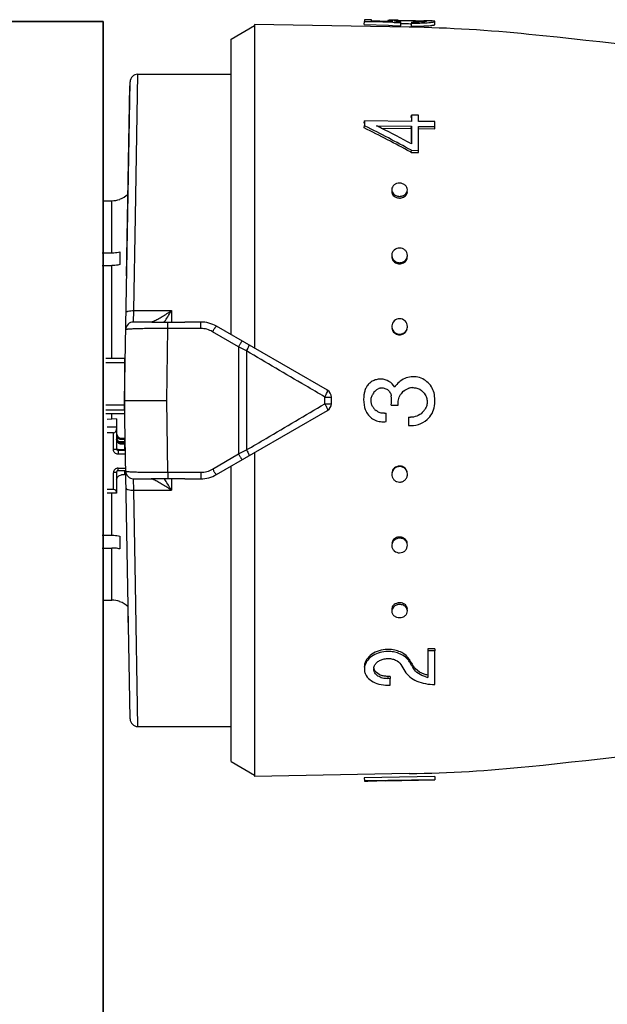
# Model space of a CAD drawing. Header units: millimetres. Extents: x -727 to 69715, y -15705 to 98123.
# Tile 188 of 256: x 42945 to 42982, y -12278 to -12215. Entities that reach past the tile are written whole.
import ezdxf

# ---------------------------------------------------------------- set-up
doc = ezdxf.new("R2010")
doc.units = ezdxf.units.MM
doc.layers.add('UT_ZAŘÍZENÍ - OT', color=3, linetype='Continuous', lineweight=35)

msp = doc.modelspace()

# ---------------------------------------------------------------- linework, layer by layer
at = {"color": 0, "linetype": 'Continuous'}
for p, q in [((42958.334, -12215.987), (42959.834, -12215.121)), ((42959.834, -12215.047), (42959.834, -12235.692)), ((42969.702, -12215.22), (42959.834, -12215.047)), ((42966.835, -12215.046), (42966.838, -12214.847)), ((42966.835, -12215.046), (42968.384, -12215.1)), ((42966.838, -12214.742), (42966.838, -12214.847)), ((42967.288, -12214.75), (42966.838, -12214.742)), ((42966.838, -12214.847), (42967.287, -12214.862)), ((42967.287, -12214.862), (42967.355, -12214.865)), ((42967.288, -12214.818), (42967.288, -12214.75)), ((42968.348, -12214.852), (42967.288, -12214.818)), ((42967.355, -12214.865), (42968.646, -12214.91)), ((42968.338, -12214.798), (42968.337, -12214.851)), ((42968.65, -12214.861), (42968.348, -12214.852)), ((42968.384, -12215.1), (42968.642, -12215.109)), ((42968.501, -12214.857), (42968.501, -12214.842)), ((42968.642, -12215.109), (42969.159, -12215.128)), ((42968.646, -12214.91), (42968.732, -12214.913)), ((42968.732, -12214.913), (42969.162, -12214.929)), ((42968.938, -12214.856), (42968.939, -12214.792)), ((42969.159, -12215.128), (42969.162, -12214.929)), ((42969.16, -12214.99), (42969.192, -12214.99)), ((42969.162, -12214.929), (42969.162, -12214.876)), ((42969.771, -12214.996), (42969.846, -12214.997)), ((42969.772, -12214.796), (42969.894, -12214.798)), ((42969.844, -12215.157), (42969.848, -12214.958)), ((42969.848, -12214.895), (42969.848, -12214.958)), ((42970.686, -12214.809), (42970.674, -12214.809)), ((42970.685, -12214.869), (42970.686, -12214.823)), ((42970.701, -12214.81), (42970.686, -12214.809)), ((42971.334, -12215.056), (42971.338, -12214.856)), ((42958.334, -12234.826), (42958.334, -12215.987)), ((42952.234, -12227.286), (42952.389, -12218.221)), ((42952.389, -12218.221), (42958.334, -12218.221)), ((42951.534, -12239.021), (42951.889, -12218.713)), ((42951.673, -12231.087), (42951.884, -12218.962)), ((42966.835, -12221.334), (42966.838, -12221.187)), ((42966.838, -12221.187), (42966.838, -12221.499)), ((42969.838, -12221.226), (42966.838, -12221.187)), ((42969.834, -12220.971), (42969.838, -12220.821)), ((42969.838, -12220.821), (42969.838, -12221.226)), ((42970.288, -12220.826), (42969.838, -12220.821)), ((42970.288, -12221.232), (42970.288, -12220.826)), ((42971.338, -12221.245), (42970.288, -12221.232)), ((42971.338, -12221.556), (42971.338, -12221.245)), ((42966.835, -12221.643), (42966.838, -12221.499)), ((42966.838, -12221.499), (42966.894, -12221.527)), ((42967.624, -12221.509), (42969.838, -12221.537)), ((42967.679, -12221.537), (42967.624, -12221.509)), ((42967.917, -12221.657), (42969.834, -12221.682)), ((42969.834, -12221.682), (42969.838, -12221.537)), ((42969.834, -12221.682), (42969.834, -12222.539)), ((42969.838, -12221.537), (42969.838, -12222.656)), ((42970.284, -12221.687), (42971.334, -12221.7)), ((42970.288, -12223.075), (42970.288, -12221.543)), ((42970.288, -12221.543), (42971.338, -12221.556)), ((42971.334, -12221.7), (42971.338, -12221.556)), ((42969.782, -12223.173), (42969.834, -12223.201)), ((42969.834, -12223.201), (42969.838, -12223.07)), ((42969.834, -12223.201), (42970.284, -12223.206)), ((42969.838, -12223.07), (42970.288, -12223.075)), ((42970.284, -12223.206), (42970.288, -12223.075)), ((42950.164, -12226.284), (42950.734, -12226.284)), ((42950.734, -12229.608), (42950.734, -12226.284)), ((42951.234, -12226.185), (42951.234, -12226.198)), ((42952.132, -12233.296), (42952.234, -12227.286)), ((42951.234, -12229.547), (42951.234, -12230.361)), ((42950.116, -12229.608), (42950.734, -12229.608)), ((42950.109, -12230.421), (42950.734, -12230.421)), ((42950.734, -12236.347), (42950.734, -12230.421)), ((42952.113, -12234.021), (42952.132, -12233.296)), ((42952.132, -12233.296), (42954.534, -12233.296)), ((42954.534, -12233.296), (42954.534, -12234.03)), ((42953.27, -12234.021), (42952.113, -12234.021)), ((42954.235, -12239.021), (42954.307, -12234.436)), ((42954.307, -12234.436), (42954.307, -12234.029)), ((42956.404, -12234.436), (42954.307, -12234.436)), ((42956.404, -12234.021), (42955.377, -12234.021)), ((42956.404, -12234.436), (42956.404, -12234.021)), ((42964.484, -12238.377), (42957.404, -12234.289)), ((42958.8, -12235.609), (42957.154, -12234.641)), ((42958.8, -12235.609), (42958.8, -12242.433)), ((42959.321, -12235.866), (42959.321, -12242.177)), ((42951.534, -12236.347), (42950.334, -12236.347)), ((42951.534, -12236.347), (42951.534, -12239.869)), ((42951.534, -12236.631), (42950.334, -12236.631)), ((42951.889, -12259.33), (42951.534, -12239.021)), ((42951.534, -12239.021), (42954.235, -12239.021)), ((42954.307, -12243.606), (42954.235, -12239.021)), ((42964.321, -12239.237), (42964.321, -12238.806)), ((42964.734, -12239.233), (42964.734, -12238.81)), ((42951.534, -12239.327), (42950.334, -12239.327)), ((42951.534, -12239.642), (42950.334, -12239.642)), ((42968.548, -12239.324), (42968.998, -12239.324)), ((42951.534, -12239.869), (42950.334, -12239.869)), ((42951.034, -12240.196), (42950.434, -12240.229)), ((42950.734, -12240.212), (42950.734, -12239.869)), ((42951.034, -12240.196), (42951.034, -12242.119)), ((42957.404, -12243.753), (42964.484, -12239.666)), ((42968.228, -12240.365), (42968.228, -12239.83)), ((42969.658, -12240.093), (42969.658, -12240.627)), ((42951.034, -12240.727), (42950.434, -12240.727)), ((42950.834, -12241.079), (42950.434, -12241.079)), ((42950.834, -12242.158), (42950.834, -12241.079)), ((42951.334, -12241.425), (42951.334, -12241.523)), ((42951.334, -12241.425), (42951.534, -12241.425)), ((42951.534, -12241.523), (42951.334, -12241.523)), ((42951.534, -12241.425), (42951.534, -12241.67)), ((42951.58, -12241.636), (42951.574, -12241.313)), ((42951.134, -12242.159), (42951.134, -12242.452)), ((42951.134, -12242.159), (42951.534, -12242.159)), ((42951.58, -12241.67), (42951.171, -12241.67)), ((42951.334, -12241.718), (42951.334, -12241.815)), ((42951.334, -12241.718), (42951.534, -12241.718)), ((42951.534, -12241.815), (42951.334, -12241.815)), ((42951.532, -12241.639), (42951.58, -12241.636)), ((42951.534, -12241.718), (42951.534, -12242.159)), ((42951.534, -12241.865), (42951.584, -12241.865)), ((42951.534, -12242.061), (42951.587, -12242.061)), ((42951.59, -12242.217), (42951.134, -12242.217)), ((42951.594, -12242.452), (42951.134, -12242.452)), ((42957.154, -12243.402), (42958.8, -12242.433)), ((42959.834, -12242.35), (42959.834, -12262.995)), ((42951.134, -12243.496), (42951.134, -12243.335)), ((42951.134, -12243.335), (42951.609, -12243.335)), ((42958.334, -12262.055), (42958.334, -12243.216)), ((42950.834, -12244.708), (42950.834, -12243.629)), ((42951.034, -12243.59), (42951.034, -12244.944)), ((42951.134, -12243.496), (42951.612, -12243.496)), ((42951.534, -12243.777), (42951.334, -12243.777)), ((42951.534, -12243.496), (42951.534, -12243.777)), ((42952.113, -12244.021), (42953.27, -12244.021)), ((42952.132, -12244.746), (42952.113, -12244.021)), ((42954.307, -12243.606), (42956.404, -12243.606)), ((42954.307, -12243.606), (42954.307, -12244.014)), ((42954.534, -12244.013), (42954.534, -12244.746)), ((42955.377, -12244.021), (42956.404, -12244.021)), ((42956.404, -12243.606), (42956.404, -12244.021)), ((42950.834, -12244.708), (42950.434, -12244.708)), ((42951.034, -12244.944), (42950.434, -12244.944)), ((42950.734, -12247.621), (42950.734, -12244.944)), ((42952.132, -12244.746), (42954.534, -12244.746)), ((42952.234, -12250.757), (42952.132, -12244.746)), ((42950.109, -12247.621), (42950.734, -12247.621)), ((42951.234, -12247.682), (42951.234, -12248.495)), ((42950.116, -12248.434), (42950.734, -12248.434)), ((42950.734, -12251.758), (42950.734, -12248.434)), ((42952.389, -12259.821), (42952.234, -12250.757)), ((42950.164, -12251.758), (42950.734, -12251.758)), ((42951.234, -12251.844), (42951.234, -12251.857)), ((42951.789, -12253.636), (42951.774, -12252.774)), ((42971.334, -12254.862), (42970.884, -12254.867)), ((42970.884, -12254.867), (42970.888, -12254.999)), ((42971.338, -12254.994), (42970.888, -12254.999)), ((42970.888, -12254.999), (42970.888, -12256.687)), ((42971.334, -12254.862), (42971.338, -12254.994)), ((42971.338, -12257.136), (42971.338, -12254.994)), ((42969.712, -12255.551), (42969.716, -12255.689)), ((42969.741, -12255.599), (42969.712, -12255.551)), ((42969.857, -12255.927), (42969.829, -12255.879)), ((42969.967, -12255.974), (42969.971, -12256.115)), ((42968.485, -12256.619), (42968.335, -12256.621)), ((42968.335, -12256.621), (42968.338, -12256.767)), ((42968.488, -12256.765), (42968.338, -12256.767)), ((42968.338, -12257.175), (42968.488, -12257.173)), ((42968.485, -12256.619), (42968.488, -12256.765)), ((42968.488, -12257.173), (42968.488, -12256.765)), ((42952.389, -12259.821), (42958.334, -12259.821)), ((42958.334, -12262.055), (42959.834, -12262.921)), ((42969.702, -12262.823), (42959.834, -12262.995)), ((42971.334, -12263.007), (42966.835, -12263.086)), ((42966.835, -12263.086), (42966.838, -12263.285)), ((42966.835, -12263.096), (42966.838, -12263.296)), ((42971.338, -12263.207), (42966.838, -12263.285)), ((42966.838, -12263.285), (42966.838, -12263.296)), ((42968.188, -12263.277), (42967.625, -12263.287)), ((42968.188, -12263.274), (42971.338, -12263.219)), ((42968.188, -12263.277), (42968.188, -12263.274)), ((42971.334, -12263.007), (42971.338, -12263.207)), ((42971.338, -12263.219), (42971.338, -12263.207))]:
    msp.add_line(p, q, dxfattribs=at)
for centre, radius, start, end in [((42968.614, -12228.002), 13.227, 89.44109, 89.86889), ((42968.514, -12237.798), 23.023, 89.16114, 89.43014), ((42968.229, -12256.899), 42.126, 88.99668, 89.15368), ((42969.089, -12220.07), 5.28, 90.80201, 91.62553), ((42969.525, -12209.51), 5.379, 264.4209, 265.22986), ((42969.611, -12208.468), 6.424, 265.23782, 265.99348), ((42970.022, -12204.867), 10.03, 269.00618, 269.62329), ((42970.065, -12202.416), 12.544, 269.00858, 269.7243), ((42970.145, -12205.258), 9.899, 272.58441, 273.34327), ((42970.146, -12205.126), 9.833, 272.60404, 273.36824), ((42970.485, -12217.374), 2.559, 85.77165, 86.54128), ((42970.541, -12216.605), 1.789, 85.3674, 85.74663), ((42970.07, -12250.544), 35.74, 88.78449, 88.98762), ((42970.218, -12206.529), 8.626, 273.34927, 274.14414), ((42970.219, -12206.38), 8.577, 273.37423, 274.17442), ((42968.132, -12305.206), 90, 84.13647, 89), ((42926.246, -12713.061), 500, 80.7849, 84.13647), ((42952.389, -12218.721), 0.5, 89.99995, 178.99727), ((42919.813, -12315.838), 105.279, 61.6647, 63.47201), ((42919.549, -12315.461), 105.191, 61.44046, 63.25103), ((42922.917, -12310.437), 99.533, 63.12099, 63.27442), ((42920.005, -12316.125), 105.923, 61.93543, 63.10673), ((42968.914, -12225.692), 0.33, 178.19656, 179.9988), ((42969.245, -12225.701), 0.34, 350.77007, 358.16143), ((42950.732, -12224.775), 1.509, 270.07058, 289.41996), ((42950.734, -12224.771), 1.5, 289.47122, 313.35083), ((42969.091, -12225.534), 0.582, 256.38385, 269.38767), ((42969.094, -12225.432), 0.577, 256.34526, 269.38585), ((42969.09, -12225.545), 0.572, 269.48444, 276.21503), ((42969.093, -12225.442), 0.567, 269.48461, 276.23097), ((42969.089, -12225.534), 0.583, 276.20438, 282.56154), ((42969.092, -12225.431), 0.578, 276.22081, 282.59954), ((42969.002, -12229.841), 0.417, 180.04404, 188.31485), ((42969.089, -12229.708), 0.529, 277.09797, 284.09301), ((42969.173, -12229.772), 0.415, 357.37319, 359.99637), ((42969.088, -12229.791), 0.519, 269.66461, 277.08605), ((42969.091, -12229.722), 0.515, 269.66483, 277.10359), ((42969.086, -12229.776), 0.533, 277.07982, 284.05154), ((42933.751, -12220.774), 24.264, 327.18528, 328.93017), ((42937.708, -12223.319), 19.559, 326.80865, 327.16862), ((42952.113, -12234.521), 0.5, 90.00005, 179.0027), ((42956.404, -12236.021), 2, 60, 90), ((42956.403, -12235.915), 1.479, 59.48742, 89.9707), ((42969.117, -12234.306), 0.471, 354.81541, 359.98513), ((42969.086, -12234.344), 0.492, 269.85712, 277.68641), ((42969.089, -12234.313), 0.488, 269.85737, 277.70488), ((42969.084, -12234.327), 0.509, 277.6834, 285.011), ((42969.087, -12234.296), 0.505, 277.70254, 285.05443), ((42851.239, -12454.982), 244.324, 63.74449, 63.88063), ((42951.634, -12237.177), 0.0994, 180.01969, 226.40783), ((42951.634, -12237.165), 0.301, 250.55744, 255.99011), ((42964.234, -12238.81), 0.5, 0, 60), ((42967.877, -12238.713), 1.054, 158.33184, 164.78857), ((42967.894, -12238.72), 1.073, 152.15714, 158.3337), ((42967.899, -12238.722), 1.078, 145.97035, 152.15939), ((42968.102, -12239.028), 0.836, 130.17155, 140.86954), ((42967.977, -12238.792), 0.569, 108.74479, 116.15952), ((42967.979, -12238.799), 0.576, 101.60275, 108.74682), ((42969.951, -12239.133), 0.927, 100.78373, 106.92072), ((42969.941, -12239.084), 0.878, 93.89514, 100.73786), ((42951.634, -12238.793), 0.3, 107.64647, 109.44599), ((42968.789, -12238.96), 1.999, 164.80798, 168.16539), ((42968.095, -12239.023), 0.828, 140.87074, 150.30871), ((42966.252, -12239.021), 2.316, 352.48051, 7.18318), ((42969.961, -12239.175), 0.97, 138.95573, 147.53873), ((42969.955, -12239.171), 0.963, 129.98808, 138.92429), ((42968.676, -12239.021), 2.661, 352.61699, 5.79637), ((42964.234, -12239.233), 0.5, 300, 0), ((42967.997, -12239.184), 1.181, 194.6023, 200.52709), ((42968.043, -12239.166), 1.23, 200.54074, 209.44738), ((42968.106, -12239.013), 0.841, 211.88911, 219.07605), ((42968.099, -12239.02), 0.831, 219.0533, 232.02888), ((42969.947, -12239.127), 0.893, 319.04698, 325.88598), ((42968.057, -12239.159), 1.247, 209.4292, 211.63674), ((42968.086, -12239.058), 0.785, 273.22437, 280.43844), ((42969.776, -12238.995), 1.104, 263.8642, 270.12595), ((42969.775, -12238.987), 1.644, 265.8993, 310.20577), ((42969.777, -12238.979), 1.119, 312.77559, 319.01429), ((42951.324, -12241.228), 0.29, 180.04441, 214.05404), ((42851.239, -12023.06), 244.324, 296.11937, 296.25551), ((42956.403, -12242.128), 1.479, 270.02931, 300.51257), ((42969.089, -12243.717), 0.51, 98.02694, 105.33939), ((42969.092, -12243.748), 0.507, 98.04608, 105.38273), ((42969.086, -12243.699), 0.493, 90.20682, 98.03026), ((42969.09, -12243.73), 0.489, 90.20709, 98.04874), ((42951.122, -12243.59), 0.0882, 171.33922, 179.96309), ((42952.113, -12243.521), 0.5, 181, 270), ((42937.366, -12254.946), 19.968, 32.83509, 33.1877), ((42956.404, -12242.021), 2, 270, 300), ((42969.069, -12243.739), 0.481, 185.08469, 187.79003), ((42933.83, -12257.219), 24.171, 31.0665, 32.81806), ((42969.09, -12248.27), 0.537, 97.79544, 104.73665), ((42969.094, -12248.338), 0.533, 97.81357, 104.77792), ((42969.088, -12248.253), 0.52, 90.39229, 97.80224), ((42969.092, -12248.321), 0.516, 90.39253, 97.81976), ((42950.732, -12253.268), 1.509, 70.58004, 89.92942), ((42950.734, -12253.271), 1.5, 46.64917, 70.52878), ((42969.092, -12252.514), 0.588, 97.26681, 103.58577), ((42969.095, -12252.617), 0.584, 97.28322, 103.6235), ((42969.09, -12252.5), 0.574, 90.56165, 97.27806), ((42969.094, -12252.602), 0.569, 90.56184, 97.29397), ((42969.09, -12252.489), 0.563, 89.57233, 90.53635), ((42969.093, -12252.607), 0.574, 77.3795, 90.47236), ((42969.089, -12252.505), 0.579, 77.42334, 89.52385), ((42968.914, -12252.351), 0.33, 180.0012, 181.80344), ((42969.245, -12252.341), 0.34, 1.83857, 9.22993), ((42968.358, -12256.877), 1.981, 90.6662, 95.25488), ((42968.357, -12256.845), 1.949, 86.31776, 90.65223), ((43007.642, -12232.906), 44.808, 210.82705, 211.4577), ((42968.753, -12256.276), 1.129, 37.30427, 43.3274), ((42968.848, -12256.203), 1.009, 30.66525, 37.31087), ((43010.11, -12231.802), 46.929, 210.59685, 210.86768), ((43009.262, -12231.97), 46.046, 210.8741, 211.14789), ((43007.91, -12232.787), 44.466, 211.14786, 211.42912), ((43008.388, -12232.833), 44.921, 210.9365, 211.21663), ((42970.758, -12255.489), 0.927, 211.49104, 218.28511), ((42967.897, -12256.146), 0.458, 173.03308, 181.39547), ((42970.837, -12255.427), 1.027, 218.28539, 224.50117), ((42971.272, -12254.817), 1.908, 254.23814, 258.37107), ((42926.246, -11764.982), 500, 275.86353, 279.22391), ((42952.389, -12259.321), 0.5, 181, 270), ((42968.132, -12172.837), 90, 271, 275.86353)]:
    msp.add_arc(centre, radius, start, end, dxfattribs=at)
for centre, major_axis, ratio, start_param, end_param in [((42950.834, -12240.844), (0, -0.235), 0.85043, 0, 1.570796), ((42950.834, -12244.865), (-0.2, 0), 0.785695, 3.141593, 4.712389)]:
    msp.add_ellipse(centre, major_axis=major_axis, ratio=ratio, start_param=start_param, end_param=end_param, dxfattribs=at)
for points, knots in [([(42968.388, -12214.784), (42968.376, -12214.785), (42968.359, -12214.787), (42968.343, -12214.792), (42968.338, -12214.796), (42968.338, -12214.798)], [0, 0, 0, 0, 0.708486, 0.898996, 1, 1, 1, 1]), ([(42968.338, -12214.798), (42968.338, -12214.803), (42968.356, -12214.811), (42968.384, -12214.82), (42968.438, -12214.831), (42968.478, -12214.838), (42968.501, -12214.842)], [0, 0, 0, 0, 0.080473, 0.272652, 0.58028, 1, 1, 1, 1]), ([(42968.488, -12214.777), (42968.477, -12214.778), (42968.444, -12214.779), (42968.411, -12214.781), (42968.388, -12214.784)], [0, 0, 0, 0, 0.312325, 1, 1, 1, 1]), ([(42968.644, -12214.776), (42968.629, -12214.776), (42968.577, -12214.776), (42968.525, -12214.776), (42968.488, -12214.777)], [0, 0, 0, 0, 0.28218, 1, 1, 1, 1]), ([(42968.501, -12214.842), (42968.512, -12214.843), (42968.562, -12214.851), (42968.612, -12214.857), (42968.65, -12214.861)], [0, 0, 0, 0, 0.219199, 1, 1, 1, 1]), ([(42968.736, -12214.814), (42968.736, -12214.811), (42968.746, -12214.806), (42968.754, -12214.805), (42968.76, -12214.804)], [0, 0, 0, 0, 0.306489, 1, 1, 1, 1]), ([(42969.002, -12214.863), (42968.964, -12214.859), (42968.899, -12214.852), (42968.823, -12214.841), (42968.778, -12214.832), (42968.755, -12214.826), (42968.743, -12214.822), (42968.736, -12214.816), (42968.736, -12214.814)], [0, 0, 0, 0, 0.416564, 0.727805, 0.840468, 0.923103, 0.975235, 1, 1, 1, 1]), ([(42968.76, -12214.804), (42968.764, -12214.803), (42968.787, -12214.8), (42968.81, -12214.798), (42968.828, -12214.797)], [0, 0, 0, 0, 0.191517, 1, 1, 1, 1]), ([(42968.828, -12214.797), (42968.836, -12214.796), (42968.873, -12214.794), (42968.91, -12214.793), (42968.939, -12214.792)], [0, 0, 0, 0, 0.216654, 1, 1, 1, 1]), ([(42969.015, -12214.791), (42969.029, -12214.79), (42969.088, -12214.79), (42969.148, -12214.79), (42969.194, -12214.79)], [0, 0, 0, 0, 0.229978, 1, 1, 1, 1]), ([(42969.192, -12214.99), (42969.236, -12214.99), (42969.429, -12214.991), (42969.622, -12214.993), (42969.771, -12214.996)], [0, 0, 0, 0, 0.228577, 1, 1, 1, 1]), ([(42969.194, -12214.79), (42969.238, -12214.79), (42969.43, -12214.791), (42969.623, -12214.793), (42969.772, -12214.796)], [0, 0, 0, 0, 0.228486, 1, 1, 1, 1]), ([(42969.844, -12215.157), (42969.909, -12215.158), (42970.158, -12215.16), (42970.408, -12215.156), (42970.591, -12215.147)], [0, 0, 0, 0, 0.261104, 1, 1, 1, 1]), ([(42969.894, -12214.798), (42970.033, -12214.8), (42970.282, -12214.806), (42970.531, -12214.813), (42970.64, -12214.82)], [0, 0, 0, 0, 0.5608, 1, 1, 1, 1]), ([(42970.597, -12214.878), (42970.553, -12214.881), (42970.34, -12214.895), (42970.126, -12214.898), (42969.956, -12214.897)], [0, 0, 0, 0, 0.202928, 1, 1, 1, 1]), ([(42970.005, -12214.96), (42970.056, -12214.96), (42970.252, -12214.96), (42970.448, -12214.955), (42970.593, -12214.949)], [0, 0, 0, 0, 0.261385, 1, 1, 1, 1]), ([(42970.795, -12214.844), (42970.795, -12214.846), (42970.79, -12214.849), (42970.774, -12214.855), (42970.736, -12214.863), (42970.674, -12214.871), (42970.625, -12214.875), (42970.597, -12214.878)], [0, 0, 0, 0, 0.026104, 0.078509, 0.271488, 0.580502, 1, 1, 1, 1]), ([(42970.686, -12214.823), (42970.701, -12214.824), (42970.727, -12214.826), (42970.76, -12214.831), (42970.781, -12214.835), (42970.793, -12214.839), (42970.795, -12214.842)], [0, 0, 0, 0, 0.402142, 0.703286, 0.901798, 1, 1, 1, 1]), ([(42970.795, -12214.842), (42970.795, -12214.842), (42970.795, -12214.843), (42970.795, -12214.843), (42970.795, -12214.844)], [0, 0, 0, 0, 0.519614, 1, 1, 1, 1]), ([(42971.258, -12214.831), (42971.202, -12214.824), (42971.058, -12214.818), (42970.915, -12214.814), (42970.828, -12214.812)], [0, 0, 0, 0, 0.393124, 1, 1, 1, 1]), ([(42970.842, -12215.133), (42970.911, -12215.128), (42971.009, -12215.119), (42971.13, -12215.105), (42971.201, -12215.095), (42971.256, -12215.086), (42971.298, -12215.076), (42971.321, -12215.068), (42971.334, -12215.06), (42971.334, -12215.056)], [0, 0, 0, 0, 0.416026, 0.586157, 0.728535, 0.841423, 0.923955, 0.976034, 1, 1, 1, 1]), ([(42970.844, -12214.934), (42970.913, -12214.929), (42971.011, -12214.92), (42971.133, -12214.906), (42971.204, -12214.896), (42971.259, -12214.886), (42971.301, -12214.876), (42971.324, -12214.869), (42971.338, -12214.86), (42971.338, -12214.856)], [0, 0, 0, 0, 0.415889, 0.585993, 0.728367, 0.841268, 0.923827, 0.975949, 1, 1, 1, 1]), ([(42971.318, -12214.843), (42971.314, -12214.842), (42971.294, -12214.836), (42971.274, -12214.833), (42971.258, -12214.831)], [0, 0, 0, 0, 0.194984, 1, 1, 1, 1]), ([(42971.338, -12214.856), (42971.338, -12214.853), (42971.33, -12214.847), (42971.323, -12214.844), (42971.318, -12214.843)], [0, 0, 0, 0, 0.34526, 1, 1, 1, 1]), ([(42969.088, -12225.168), (42969.025, -12225.168), (42968.899, -12225.187), (42968.735, -12225.271), (42968.621, -12225.405), (42968.59, -12225.516), (42968.588, -12225.57)], [0, 0, 0, 0, 0.270385, 0.528616, 0.769944, 1, 1, 1, 1]), ([(42969.588, -12225.601), (42969.59, -12225.545), (42969.563, -12225.429), (42969.451, -12225.285), (42969.283, -12225.192), (42969.154, -12225.169), (42969.088, -12225.168)], [0, 0, 0, 0, 0.229393, 0.470966, 0.729703, 1, 1, 1, 1]), ([(42968.585, -12225.692), (42968.585, -12225.784), (42968.67, -12225.981), (42968.854, -12226.076), (42968.954, -12226.1)], [0, 0, 0, 0, 0.47302, 1, 1, 1, 1]), ([(42968.588, -12225.57), (42968.587, -12225.618), (42968.605, -12225.717), (42968.659, -12225.802), (42968.692, -12225.84)], [0, 0, 0, 0, 0.488775, 1, 1, 1, 1]), ([(42969.215, -12226.103), (42969.305, -12226.082), (42969.473, -12226.003), (42969.567, -12225.838), (42969.58, -12225.755)], [0, 0, 0, 0, 0.524629, 1, 1, 1, 1]), ([(42969.484, -12225.847), (42969.515, -12225.813), (42969.565, -12225.736), (42969.586, -12225.646), (42969.588, -12225.601)], [0, 0, 0, 0, 0.509651, 1, 1, 1, 1]), ([(42968.692, -12225.84), (42968.709, -12225.858), (42968.784, -12225.929), (42968.882, -12225.974), (42968.958, -12225.993)], [0, 0, 0, 0, 0.24218, 1, 1, 1, 1]), ([(42969.218, -12225.995), (42969.244, -12225.989), (42969.342, -12225.96), (42969.433, -12225.903), (42969.484, -12225.847)], [0, 0, 0, 0, 0.260211, 1, 1, 1, 1]), ([(42950.734, -12229.608), (42950.777, -12229.608), (42950.945, -12229.603), (42951.112, -12229.578), (42951.234, -12229.547)], [0, 0, 0, 0, 0.252472, 1, 1, 1, 1]), ([(42969.088, -12229.304), (42968.965, -12229.303), (42968.772, -12229.37), (42968.623, -12229.568), (42968.591, -12229.687), (42968.589, -12229.746)], [0, 0, 0, 0, 0.507384, 0.755665, 1, 1, 1, 1]), ([(42969.588, -12229.772), (42969.588, -12229.711), (42969.56, -12229.587), (42969.449, -12229.431), (42969.282, -12229.329), (42969.153, -12229.304), (42969.088, -12229.304)], [0, 0, 0, 0, 0.241806, 0.488407, 0.741812, 1, 1, 1, 1]), ([(42968.589, -12229.746), (42968.586, -12229.797), (42968.596, -12229.865), (42968.62, -12229.929), (42968.627, -12229.944)], [0, 0, 0, 0, 0.747031, 1, 1, 1, 1]), ([(42968.589, -12229.901), (42968.602, -12229.992), (42968.689, -12230.171), (42968.862, -12230.268), (42968.954, -12230.292)], [0, 0, 0, 0, 0.489899, 1, 1, 1, 1]), ([(42968.627, -12229.944), (42968.656, -12230.011), (42968.749, -12230.133), (42968.886, -12230.201), (42968.958, -12230.22)], [0, 0, 0, 0, 0.492845, 1, 1, 1, 1]), ([(42969.215, -12230.294), (42969.307, -12230.271), (42969.48, -12230.176), (42969.567, -12229.998), (42969.58, -12229.908)], [0, 0, 0, 0, 0.510101, 1, 1, 1, 1]), ([(42969.218, -12230.221), (42969.28, -12230.206), (42969.399, -12230.153), (42969.488, -12230.058), (42969.521, -12230.005)], [0, 0, 0, 0, 0.506643, 1, 1, 1, 1]), ([(42969.521, -12230.005), (42969.53, -12229.989), (42969.566, -12229.922), (42969.585, -12229.847), (42969.588, -12229.791)], [0, 0, 0, 0, 0.253103, 1, 1, 1, 1]), ([(42951.234, -12230.361), (42951.194, -12230.371), (42951.03, -12230.406), (42950.861, -12230.421), (42950.734, -12230.421)], [0, 0, 0, 0, 0.247091, 1, 1, 1, 1]), ([(42951.632, -12233.425), (42951.632, -12233.416), (42951.641, -12233.393), (42951.674, -12233.37), (42951.721, -12233.348), (42951.811, -12233.32), (42951.95, -12233.3), (42952.068, -12233.295), (42952.132, -12233.296)], [0, 0, 0, 0, 0.054454, 0.124226, 0.220024, 0.341181, 0.645763, 1, 1, 1, 1]), ([(42953.414, -12233.957), (42953.497, -12233.917), (42953.674, -12233.824), (42954.05, -12233.608), (42954.339, -12233.426), (42954.534, -12233.296)], [0, 0, 0, 0, 0.213248, 0.460801, 1, 1, 1, 1]), ([(42953.304, -12234.005), (42953.306, -12234.004), (42953.317, -12234), (42953.327, -12233.996), (42953.335, -12233.993)], [0, 0, 0, 0, 0.235586, 1, 1, 1, 1]), ([(42953.335, -12233.993), (42953.341, -12233.99), (42953.367, -12233.979), (42953.394, -12233.967), (42953.414, -12233.957)], [0, 0, 0, 0, 0.229765, 1, 1, 1, 1]), ([(42969.088, -12233.81), (42968.967, -12233.81), (42968.717, -12233.902), (42968.601, -12234.142), (42968.59, -12234.261)], [0, 0, 0, 0, 0.501804, 1, 1, 1, 1]), ([(42969.588, -12234.306), (42969.588, -12234.18), (42969.48, -12233.916), (42969.215, -12233.811), (42969.088, -12233.81)], [0, 0, 0, 0, 0.49811, 1, 1, 1, 1]), ([(42954.307, -12234.436), (42954.131, -12234.436), (42953.785, -12234.435), (42953.285, -12234.438), (42952.824, -12234.444), (42952.474, -12234.451), (42952.226, -12234.459), (42952.07, -12234.465), (42951.936, -12234.471), (42951.824, -12234.478), (42951.736, -12234.486), (42951.673, -12234.493), (42951.634, -12234.501), (42951.618, -12234.506), (42951.613, -12234.511), (42951.613, -12234.513)], [0, 0, 0, 0, 0.195605, 0.383531, 0.55643, 0.707585, 0.773165, 0.831259, 0.881323, 0.92293, 0.955723, 0.979458, 0.994025, 0.997954, 1, 1, 1, 1]), ([(42953.245, -12234.021), (42953.253, -12234.021), (42953.273, -12234.016), (42953.292, -12234.01), (42953.304, -12234.005)], [0, 0, 0, 0, 0.393757, 1, 1, 1, 1]), ([(42953.27, -12234.021), (42953.35, -12234.021), (42953.696, -12234.022), (42954.041, -12234.026), (42954.307, -12234.029)], [0, 0, 0, 0, 0.230893, 1, 1, 1, 1]), ([(42954.307, -12234.029), (42954.486, -12234.031), (42954.843, -12234.03), (42955.2, -12234.021), (42955.377, -12234.021)], [0, 0, 0, 0, 0.502804, 1, 1, 1, 1]), ([(42957.154, -12234.641), (42957.175, -12234.621), (42957.206, -12234.573), (42957.24, -12234.499), (42957.279, -12234.436), (42957.317, -12234.385), (42957.348, -12234.344), (42957.373, -12234.312), (42957.388, -12234.296), (42957.401, -12234.287), (42957.404, -12234.289)], [0, 0, 0, 0, 0.198142, 0.388892, 0.560134, 0.707991, 0.828678, 0.918542, 0.975091, 1, 1, 1, 1]), ([(42968.589, -12234.406), (42968.602, -12234.5), (42968.686, -12234.687), (42968.861, -12234.792), (42968.954, -12234.818)], [0, 0, 0, 0, 0.498032, 1, 1, 1, 1]), ([(42968.606, -12234.432), (42968.628, -12234.514), (42968.718, -12234.672), (42968.875, -12234.76), (42968.958, -12234.783)], [0, 0, 0, 0, 0.49918, 1, 1, 1, 1]), ([(42969.215, -12234.819), (42969.298, -12234.796), (42969.455, -12234.71), (42969.544, -12234.554), (42969.567, -12234.472)], [0, 0, 0, 0, 0.50198, 1, 1, 1, 1]), ([(42969.218, -12234.784), (42969.291, -12234.764), (42969.43, -12234.693), (42969.52, -12234.565), (42969.549, -12234.496)], [0, 0, 0, 0, 0.50114, 1, 1, 1, 1]), ([(42958.8, -12235.609), (42958.83, -12235.559), (42958.873, -12235.488), (42958.929, -12235.398), (42958.966, -12235.343), (42958.997, -12235.298), (42959.02, -12235.266), (42959.037, -12235.248), (42959.045, -12235.24), (42959.049, -12235.239), (42959.05, -12235.24)], [0, 0, 0, 0, 0.387648, 0.559336, 0.708365, 0.829964, 0.920373, 0.976704, 0.992026, 1, 1, 1, 1]), ([(42959.321, -12235.866), (42959.347, -12235.819), (42959.384, -12235.75), (42959.427, -12235.663), (42959.452, -12235.608), (42959.471, -12235.563), (42959.483, -12235.528), (42959.488, -12235.506), (42959.488, -12235.492), (42959.485, -12235.49)], [0, 0, 0, 0, 0.389691, 0.560136, 0.707341, 0.827183, 0.916538, 0.973346, 1, 1, 1, 1]), ([(42964.321, -12238.806), (42963.905, -12238.561), (42962.239, -12237.581), (42960.573, -12236.601), (42959.321, -12235.866)], [0, 0, 0, 0, 0.249365, 1, 1, 1, 1]), ([(42968.778, -12238.183), (42968.69, -12238.031), (42968.434, -12237.768), (42967.996, -12237.639), (42967.644, -12237.671), (42967.393, -12237.762), (42967.172, -12237.911), (42967.055, -12238.046), (42967.005, -12238.119)], [0, 0, 0, 0, 0.249691, 0.498274, 0.623384, 0.748679, 0.874168, 1, 1, 1, 1]), ([(42971.324, -12238.752), (42971.31, -12238.61), (42971.235, -12238.328), (42970.928, -12237.84), (42970.278, -12237.449), (42969.521, -12237.523), (42969.037, -12237.836), (42968.851, -12238.06), (42968.778, -12238.183)], [0, 0, 0, 0, 0.125806, 0.251598, 0.500158, 0.748611, 0.874302, 1, 1, 1, 1]), ([(42964.321, -12238.806), (42964.35, -12238.754), (42964.4, -12238.659), (42964.458, -12238.531), (42964.488, -12238.442), (42964.494, -12238.396), (42964.489, -12238.38), (42964.484, -12238.377)], [0, 0, 0, 0, 0.377895, 0.69297, 0.905251, 0.965919, 1, 1, 1, 1]), ([(42967.863, -12238.235), (42967.94, -12238.219), (42968.102, -12238.22), (42968.324, -12238.319), (42968.487, -12238.498), (42968.54, -12238.653), (42968.55, -12238.732)], [0, 0, 0, 0, 0.248903, 0.498305, 0.748695, 1, 1, 1, 1]), ([(42969.882, -12238.208), (42969.965, -12238.203), (42970.135, -12238.215), (42970.453, -12238.331), (42970.707, -12238.581), (42970.83, -12238.897), (42970.856, -12239.152), (42970.81, -12239.405), (42970.734, -12239.558), (42970.687, -12239.628)], [0, 0, 0, 0, 0.124702, 0.249421, 0.497433, 0.62303, 0.748788, 0.874419, 1, 1, 1, 1]), ([(42964.321, -12238.806), (42964.349, -12238.806), (42964.403, -12238.806), (42964.482, -12238.806), (42964.552, -12238.807), (42964.613, -12238.807), (42964.657, -12238.808), (42964.686, -12238.808), (42964.703, -12238.808), (42964.716, -12238.809), (42964.726, -12238.809), (42964.73, -12238.81), (42964.734, -12238.809), (42964.734, -12238.81)], [0, 0, 0, 0, 0.203374, 0.394866, 0.56769, 0.716771, 0.837685, 0.88646, 0.926896, 0.958626, 0.981467, 0.99529, 1, 1, 1, 1]), ([(42966.832, -12238.55), (42966.816, -12238.627), (42966.77, -12238.936), (42966.795, -12239.256), (42966.854, -12239.482)], [0, 0, 0, 0, 0.250786, 1, 1, 1, 1]), ([(42967.392, -12239.457), (42967.354, -12239.395), (42967.292, -12239.258), (42967.26, -12239.037), (42967.284, -12238.815), (42967.339, -12238.676), (42967.376, -12238.613)], [0, 0, 0, 0, 0.249892, 0.499949, 0.75024, 1, 1, 1, 1]), ([(42968.998, -12239.324), (42968.982, -12239.209), (42968.991, -12238.972), (42969.08, -12238.752), (42969.142, -12238.654)], [0, 0, 0, 0, 0.500135, 1, 1, 1, 1]), ([(42959.321, -12242.177), (42959.739, -12241.931), (42961.406, -12240.952), (42963.072, -12239.972), (42964.321, -12239.237)], [0, 0, 0, 0, 0.250578, 1, 1, 1, 1]), ([(42964.321, -12239.237), (42964.349, -12239.237), (42964.403, -12239.236), (42964.482, -12239.236), (42964.552, -12239.236), (42964.613, -12239.235), (42964.657, -12239.235), (42964.686, -12239.234), (42964.703, -12239.234), (42964.716, -12239.234), (42964.726, -12239.234), (42964.73, -12239.232), (42964.734, -12239.233), (42964.734, -12239.233)], [0, 0, 0, 0, 0.203374, 0.394866, 0.56769, 0.716771, 0.837685, 0.88646, 0.926896, 0.958626, 0.981467, 0.99529, 1, 1, 1, 1]), ([(42964.321, -12239.237), (42964.35, -12239.288), (42964.4, -12239.384), (42964.458, -12239.512), (42964.488, -12239.6), (42964.494, -12239.647), (42964.489, -12239.663), (42964.484, -12239.666)], [0, 0, 0, 0, 0.377895, 0.69297, 0.905251, 0.965919, 1, 1, 1, 1]), ([(42970.837, -12240.243), (42970.966, -12240.133), (42971.185, -12239.862), (42971.294, -12239.532), (42971.316, -12239.363)], [0, 0, 0, 0, 0.49938, 1, 1, 1, 1]), ([(42966.996, -12239.813), (42967.058, -12239.914), (42967.214, -12240.1), (42967.519, -12240.297), (42967.868, -12240.393), (42968.111, -12240.387), (42968.228, -12240.365)], [0, 0, 0, 0, 0.249964, 0.499879, 0.749906, 1, 1, 1, 1]), ([(42968.13, -12239.842), (42968.034, -12239.848), (42967.838, -12239.824), (42967.663, -12239.734), (42967.588, -12239.675)], [0, 0, 0, 0, 0.50069, 1, 1, 1, 1]), ([(42970.537, -12239.8), (42970.435, -12239.894), (42970.196, -12240.046), (42969.916, -12240.099), (42969.778, -12240.099)], [0, 0, 0, 0, 0.500561, 1, 1, 1, 1]), ([(42951.034, -12241.131), (42951.034, -12241.169), (42951.05, -12241.247), (42951.117, -12241.345), (42951.217, -12241.41), (42951.295, -12241.425), (42951.334, -12241.425)], [0, 0, 0, 0, 0.247784, 0.496832, 0.747734, 1, 1, 1, 1]), ([(42951.034, -12241.424), (42951.034, -12241.462), (42951.05, -12241.54), (42951.117, -12241.637), (42951.217, -12241.703), (42951.295, -12241.718), (42951.334, -12241.718)], [0, 0, 0, 0, 0.247784, 0.496832, 0.747734, 1, 1, 1, 1]), ([(42951.334, -12241.815), (42951.295, -12241.815), (42951.217, -12241.8), (42951.117, -12241.735), (42951.05, -12241.637), (42951.034, -12241.56), (42951.034, -12241.521)], [0, 0, 0, 0, 0.252266, 0.503168, 0.752216, 1, 1, 1, 1]), ([(42951.334, -12241.523), (42951.285, -12241.523), (42951.187, -12241.499), (42951.111, -12241.431), (42951.084, -12241.391)], [0, 0, 0, 0, 0.501963, 1, 1, 1, 1]), ([(42951.034, -12242.119), (42951.034, -12242.122), (42951.031, -12242.127), (42951.025, -12242.131), (42951.015, -12242.136), (42950.999, -12242.142), (42950.974, -12242.147), (42950.944, -12242.152), (42950.897, -12242.157), (42950.86, -12242.158), (42950.834, -12242.158)], [0, 0, 0, 0, 0.040706, 0.069574, 0.105554, 0.199505, 0.321626, 0.468167, 0.634164, 1, 1, 1, 1]), ([(42951.134, -12242.452), (42951.095, -12242.452), (42951.017, -12242.437), (42950.917, -12242.372), (42950.85, -12242.274), (42950.834, -12242.196), (42950.834, -12242.158)], [0, 0, 0, 0, 0.252255, 0.503168, 0.752226, 1, 1, 1, 1]), ([(42951.134, -12242.217), (42951.121, -12242.217), (42951.095, -12242.212), (42951.062, -12242.19), (42951.039, -12242.158), (42951.034, -12242.132), (42951.034, -12242.119)], [0, 0, 0, 0, 0.252236, 0.503168, 0.752245, 1, 1, 1, 1]), ([(42951.134, -12242.159), (42951.122, -12242.159), (42951.098, -12242.154), (42951.067, -12242.136), (42951.044, -12242.108), (42951.037, -12242.085), (42951.035, -12242.074)], [0, 0, 0, 0, 0.251925, 0.502849, 0.751924, 1, 1, 1, 1]), ([(42958.8, -12242.433), (42958.83, -12242.483), (42958.873, -12242.555), (42958.929, -12242.644), (42958.966, -12242.7), (42958.997, -12242.744), (42959.02, -12242.776), (42959.037, -12242.795), (42959.045, -12242.802), (42959.049, -12242.803), (42959.05, -12242.803)], [0, 0, 0, 0, 0.387648, 0.559336, 0.708365, 0.829964, 0.920373, 0.976704, 0.992026, 1, 1, 1, 1]), ([(42959.321, -12242.177), (42959.347, -12242.224), (42959.384, -12242.292), (42959.427, -12242.379), (42959.452, -12242.434), (42959.471, -12242.479), (42959.483, -12242.515), (42959.488, -12242.536), (42959.488, -12242.55), (42959.485, -12242.552)], [0, 0, 0, 0, 0.389693, 0.560138, 0.707342, 0.827185, 0.916539, 0.973347, 1, 1, 1, 1]), ([(42951.134, -12243.335), (42951.095, -12243.335), (42951.017, -12243.35), (42950.917, -12243.416), (42950.85, -12243.513), (42950.834, -12243.591), (42950.834, -12243.629)], [0, 0, 0, 0, 0.252255, 0.503168, 0.752226, 1, 1, 1, 1]), ([(42957.154, -12243.402), (42957.175, -12243.422), (42957.206, -12243.47), (42957.24, -12243.544), (42957.279, -12243.607), (42957.317, -12243.658), (42957.348, -12243.699), (42957.373, -12243.73), (42957.388, -12243.747), (42957.401, -12243.755), (42957.404, -12243.753)], [0, 0, 0, 0, 0.198108, 0.388908, 0.560156, 0.708001, 0.828682, 0.918545, 0.975091, 1, 1, 1, 1]), ([(42968.954, -12243.225), (42968.861, -12243.25), (42968.686, -12243.356), (42968.602, -12243.542), (42968.589, -12243.637)], [0, 0, 0, 0, 0.501968, 1, 1, 1, 1]), ([(42968.958, -12243.259), (42968.875, -12243.282), (42968.718, -12243.371), (42968.628, -12243.528), (42968.606, -12243.611)], [0, 0, 0, 0, 0.50082, 1, 1, 1, 1]), ([(42969.567, -12243.57), (42969.544, -12243.488), (42969.455, -12243.333), (42969.298, -12243.246), (42969.215, -12243.224)], [0, 0, 0, 0, 0.49802, 1, 1, 1, 1]), ([(42969.549, -12243.547), (42969.52, -12243.477), (42969.43, -12243.35), (42969.291, -12243.278), (42969.218, -12243.259)], [0, 0, 0, 0, 0.49886, 1, 1, 1, 1]), ([(42951.034, -12243.59), (42951.034, -12243.593), (42951.031, -12243.598), (42951.025, -12243.602), (42951.015, -12243.607), (42950.999, -12243.613), (42950.974, -12243.619), (42950.944, -12243.623), (42950.897, -12243.628), (42950.86, -12243.629), (42950.834, -12243.629)], [0, 0, 0, 0, 0.040706, 0.069574, 0.105554, 0.199505, 0.321626, 0.468167, 0.634164, 1, 1, 1, 1]), ([(42951.034, -12244.071), (42951.034, -12244.033), (42951.05, -12243.955), (42951.117, -12243.858), (42951.217, -12243.792), (42951.295, -12243.777), (42951.334, -12243.777)], [0, 0, 0, 0, 0.247784, 0.496832, 0.747734, 1, 1, 1, 1]), ([(42951.134, -12243.496), (42951.122, -12243.496), (42951.097, -12243.5), (42951.066, -12243.519), (42951.044, -12243.545), (42951.037, -12243.567), (42951.035, -12243.577)], [0, 0, 0, 0, 0.26767, 0.525516, 0.768461, 1, 1, 1, 1]), ([(42951.613, -12243.53), (42951.613, -12243.532), (42951.618, -12243.536), (42951.634, -12243.542), (42951.673, -12243.549), (42951.736, -12243.557), (42951.824, -12243.564), (42951.936, -12243.571), (42952.07, -12243.578), (42952.226, -12243.584), (42952.474, -12243.591), (42952.824, -12243.598), (42953.285, -12243.604), (42953.785, -12243.607), (42954.131, -12243.607), (42954.307, -12243.606)], [0, 0, 0, 0, 0.002046, 0.005975, 0.020542, 0.044277, 0.07707, 0.118677, 0.168741, 0.226835, 0.292415, 0.44357, 0.616469, 0.804395, 1, 1, 1, 1]), ([(42953.259, -12244.023), (42953.257, -12244.023), (42953.253, -12244.022), (42953.248, -12244.021), (42953.245, -12244.021)], [0, 0, 0, 0, 0.289793, 1, 1, 1, 1]), ([(42953.414, -12244.085), (42953.384, -12244.071), (42953.333, -12244.048), (42953.281, -12244.028), (42953.259, -12244.023)], [0, 0, 0, 0, 0.595054, 1, 1, 1, 1]), ([(42954.307, -12244.014), (42954.215, -12244.015), (42953.87, -12244.018), (42953.524, -12244.021), (42953.27, -12244.021)], [0, 0, 0, 0, 0.264643, 1, 1, 1, 1]), ([(42955.377, -12244.021), (42955.2, -12244.021), (42954.843, -12244.013), (42954.486, -12244.012), (42954.307, -12244.014)], [0, 0, 0, 0, 0.497196, 1, 1, 1, 1]), ([(42968.592, -12243.804), (42968.601, -12243.862), (42968.638, -12243.977), (42968.751, -12244.119), (42968.909, -12244.21), (42969.028, -12244.232), (42969.088, -12244.232)], [0, 0, 0, 0, 0.249231, 0.498303, 0.748586, 1, 1, 1, 1]), ([(42969.088, -12244.232), (42969.157, -12244.232), (42969.295, -12244.202), (42969.467, -12244.081), (42969.574, -12243.9), (42969.592, -12243.761), (42969.586, -12243.694)], [0, 0, 0, 0, 0.25144, 0.501784, 0.751362, 1, 1, 1, 1]), ([(42951.632, -12244.617), (42951.632, -12244.627), (42951.641, -12244.649), (42951.674, -12244.673), (42951.721, -12244.695), (42951.811, -12244.722), (42951.95, -12244.743), (42952.068, -12244.747), (42952.132, -12244.746)], [0, 0, 0, 0, 0.054452, 0.124207, 0.219995, 0.341151, 0.645741, 1, 1, 1, 1]), ([(42954.534, -12244.746), (42954.339, -12244.617), (42954.05, -12244.435), (42953.674, -12244.219), (42953.497, -12244.125), (42953.414, -12244.085)], [0, 0, 0, 0, 0.539199, 0.786752, 1, 1, 1, 1]), ([(42950.734, -12247.621), (42950.777, -12247.621), (42950.945, -12247.626), (42951.112, -12247.651), (42951.234, -12247.682)], [0, 0, 0, 0, 0.252472, 1, 1, 1, 1]), ([(42968.954, -12247.75), (42968.862, -12247.775), (42968.689, -12247.871), (42968.602, -12248.051), (42968.589, -12248.141)], [0, 0, 0, 0, 0.510101, 1, 1, 1, 1]), ([(42969.58, -12248.135), (42969.567, -12248.045), (42969.48, -12247.866), (42969.307, -12247.772), (42969.215, -12247.749)], [0, 0, 0, 0, 0.489899, 1, 1, 1, 1]), ([(42951.234, -12248.495), (42951.194, -12248.485), (42951.03, -12248.449), (42950.861, -12248.434), (42950.734, -12248.434)], [0, 0, 0, 0, 0.247091, 1, 1, 1, 1]), ([(42968.627, -12248.098), (42968.62, -12248.114), (42968.596, -12248.177), (42968.586, -12248.246), (42968.589, -12248.296)], [0, 0, 0, 0, 0.252969, 1, 1, 1, 1]), ([(42968.589, -12248.296), (42968.591, -12248.355), (42968.623, -12248.475), (42968.772, -12248.672), (42968.965, -12248.74), (42969.088, -12248.739)], [0, 0, 0, 0, 0.244335, 0.492616, 1, 1, 1, 1]), ([(42968.958, -12247.823), (42968.886, -12247.842), (42968.749, -12247.909), (42968.656, -12248.032), (42968.627, -12248.098)], [0, 0, 0, 0, 0.507155, 1, 1, 1, 1]), ([(42969.088, -12248.739), (42969.155, -12248.738), (42969.287, -12248.712), (42969.457, -12248.605), (42969.567, -12248.442), (42969.59, -12248.314), (42969.588, -12248.252)], [0, 0, 0, 0, 0.258416, 0.511779, 0.758272, 1, 1, 1, 1]), ([(42969.521, -12248.038), (42969.488, -12247.984), (42969.399, -12247.89), (42969.28, -12247.837), (42969.218, -12247.821)], [0, 0, 0, 0, 0.493357, 1, 1, 1, 1]), ([(42969.588, -12248.252), (42969.585, -12248.196), (42969.566, -12248.12), (42969.53, -12248.054), (42969.521, -12248.038)], [0, 0, 0, 0, 0.746897, 1, 1, 1, 1]), ([(42968.954, -12251.942), (42968.854, -12251.966), (42968.67, -12252.062), (42968.585, -12252.259), (42968.585, -12252.351)], [0, 0, 0, 0, 0.52698, 1, 1, 1, 1]), ([(42968.692, -12252.203), (42968.659, -12252.24), (42968.605, -12252.325), (42968.587, -12252.424), (42968.588, -12252.472)], [0, 0, 0, 0, 0.511225, 1, 1, 1, 1]), ([(42968.958, -12252.05), (42968.932, -12252.056), (42968.834, -12252.087), (42968.743, -12252.146), (42968.692, -12252.203)], [0, 0, 0, 0, 0.259523, 1, 1, 1, 1]), ([(42969.58, -12252.287), (42969.567, -12252.205), (42969.473, -12252.039), (42969.305, -12251.96), (42969.215, -12251.94)], [0, 0, 0, 0, 0.475371, 1, 1, 1, 1]), ([(42969.484, -12252.195), (42969.467, -12252.177), (42969.392, -12252.107), (42969.294, -12252.064), (42969.218, -12252.047)], [0, 0, 0, 0, 0.241743, 1, 1, 1, 1]), ([(42969.588, -12252.441), (42969.586, -12252.397), (42969.565, -12252.307), (42969.515, -12252.23), (42969.484, -12252.195)], [0, 0, 0, 0, 0.490349, 1, 1, 1, 1]), ([(42968.588, -12252.472), (42968.59, -12252.526), (42968.621, -12252.637), (42968.735, -12252.771), (42968.899, -12252.855), (42969.025, -12252.875), (42969.088, -12252.874)], [0, 0, 0, 0, 0.230056, 0.471384, 0.729615, 1, 1, 1, 1]), ([(42969.088, -12252.874), (42969.154, -12252.873), (42969.283, -12252.85), (42969.451, -12252.757), (42969.563, -12252.614), (42969.59, -12252.497), (42969.588, -12252.441)], [0, 0, 0, 0, 0.270297, 0.529034, 0.770607, 1, 1, 1, 1]), ([(42968.176, -12254.904), (42967.996, -12254.921), (42967.649, -12255.001), (42967.208, -12255.253), (42966.906, -12255.607), (42966.832, -12255.896), (42966.835, -12256.031)], [0, 0, 0, 0, 0.285569, 0.551478, 0.78834, 1, 1, 1, 1]), ([(42968.338, -12255.028), (42968.17, -12255.03), (42967.839, -12255.076), (42967.395, -12255.264), (42967.051, -12255.55), (42966.909, -12255.8), (42966.872, -12255.927)], [0, 0, 0, 0, 0.276815, 0.541296, 0.783329, 1, 1, 1, 1]), ([(42969.574, -12255.501), (42969.427, -12255.346), (42969.133, -12255.164), (42968.697, -12255.047), (42968.458, -12255.027), (42968.338, -12255.028)], [0, 0, 0, 0, 0.473959, 0.733478, 1, 1, 1, 1]), ([(42969.712, -12255.551), (42969.599, -12255.36), (42969.316, -12255.122), (42968.868, -12254.951), (42968.613, -12254.908), (42968.482, -12254.9)], [0, 0, 0, 0, 0.464053, 0.726092, 1, 1, 1, 1]), ([(42966.872, -12255.927), (42966.866, -12255.947), (42966.845, -12256.027), (42966.837, -12256.11), (42966.839, -12256.172)], [0, 0, 0, 0, 0.254201, 1, 1, 1, 1]), ([(42967.442, -12256.09), (42967.443, -12256.076), (42967.453, -12256.019), (42967.473, -12255.964), (42967.492, -12255.925)], [0, 0, 0, 0, 0.245195, 1, 1, 1, 1]), ([(42967.492, -12255.925), (42967.523, -12255.861), (42967.616, -12255.738), (42967.81, -12255.6), (42968.048, -12255.507), (42968.311, -12255.469), (42968.576, -12255.49), (42968.886, -12255.585), (42969.088, -12255.739), (42969.165, -12255.868)], [0, 0, 0, 0, 0.110355, 0.232071, 0.363298, 0.500079, 0.636986, 0.768855, 1, 1, 1, 1]), ([(42966.839, -12256.172), (42966.84, -12256.241), (42966.863, -12256.382), (42966.988, -12256.652), (42967.29, -12256.936), (42967.779, -12257.136), (42968.148, -12257.177), (42968.338, -12257.175)], [0, 0, 0, 0, 0.104904, 0.212347, 0.445391, 0.711352, 1, 1, 1, 1]), ([(42968.338, -12256.767), (42968.224, -12256.769), (42968.002, -12256.743), (42967.709, -12256.619), (42967.497, -12256.419), (42967.44, -12256.24), (42967.438, -12256.157)], [0, 0, 0, 0, 0.288289, 0.554647, 0.788959, 1, 1, 1, 1]), ([(42967.542, -12256.304), (42967.53, -12256.288), (42967.484, -12256.223), (42967.454, -12256.147), (42967.443, -12256.089)], [0, 0, 0, 0, 0.259352, 1, 1, 1, 1]), ([(42968.335, -12256.621), (42968.255, -12256.622), (42968.097, -12256.609), (42967.815, -12256.533), (42967.626, -12256.411), (42967.542, -12256.304)], [0, 0, 0, 0, 0.273822, 0.536871, 1, 1, 1, 1]), ([(42969.42, -12256.29), (42969.503, -12256.426), (42969.736, -12256.678), (42970.195, -12256.945), (42970.744, -12257.105), (42971.137, -12257.138), (42971.338, -12257.136)], [0, 0, 0, 0, 0.219385, 0.461046, 0.724092, 1, 1, 1, 1]), ([(42970.754, -12256.654), (42970.589, -12256.607), (42970.288, -12256.478), (42970.049, -12256.244), (42969.971, -12256.115)], [0, 0, 0, 0, 0.53047, 1, 1, 1, 1]), ([(42970.884, -12256.541), (42970.807, -12256.525), (42970.524, -12256.449), (42970.254, -12256.3), (42970.104, -12256.147)], [0, 0, 0, 0, 0.269283, 1, 1, 1, 1]), ([(42966.838, -12263.296), (42966.991, -12263.293), (42967.253, -12263.29), (42967.516, -12263.288), (42967.625, -12263.287)], [0, 0, 0, 0, 0.581949, 1, 1, 1, 1])]:
    msp.add_open_spline(points, degree=3, knots=knots, dxfattribs=at)
for points in [[(42968.958, -12230.22), (42969, -12230.231), (42969.044, -12230.237), (42969.088, -12230.237)], [(42968.954, -12230.292), (42968.996, -12230.303), (42969.041, -12230.309), (42969.085, -12230.31)], [(42968.59, -12234.261), (42968.585, -12234.318), (42968.591, -12234.377), (42968.606, -12234.432)], [(42969.549, -12234.496), (42969.569, -12234.449), (42969.581, -12234.399), (42969.586, -12234.349)], [(42968.954, -12234.818), (42968.996, -12234.829), (42969.041, -12234.836), (42969.085, -12234.836)], [(42968.958, -12234.783), (42969, -12234.795), (42969.044, -12234.801), (42969.088, -12234.801)], [(42967.562, -12238.389), (42967.612, -12238.347), (42967.667, -12238.31), (42967.726, -12238.281)], [(42969.336, -12238.433), (42969.437, -12238.349), (42969.556, -12238.284), (42969.682, -12238.246)], [(42969.215, -12243.224), (42969.173, -12243.213), (42969.129, -12243.207), (42969.085, -12243.207)], [(42969.218, -12243.259), (42969.176, -12243.247), (42969.132, -12243.241), (42969.088, -12243.241)], [(42968.606, -12243.611), (42968.591, -12243.666), (42968.585, -12243.724), (42968.59, -12243.781)], [(42969.586, -12243.694), (42969.581, -12243.643), (42969.569, -12243.593), (42969.549, -12243.547)], [(42969.215, -12247.749), (42969.173, -12247.738), (42969.128, -12247.733), (42969.085, -12247.733)], [(42969.218, -12247.821), (42969.176, -12247.811), (42969.132, -12247.805), (42969.088, -12247.805)]]:
    msp.add_open_spline(points, degree=3, dxfattribs=at)
at = {"layer": 'UT_ZAŘÍZENÍ - OT', "linetype": 'Continuous'}
for p, q in [((42250.164, -12214.862), (42950.164, -12214.862)), ((42950.164, -12214.862), (42950.164, -12714.862))]:
    msp.add_line(p, q, dxfattribs=at)

doc.saveas('drawing.dxf')
